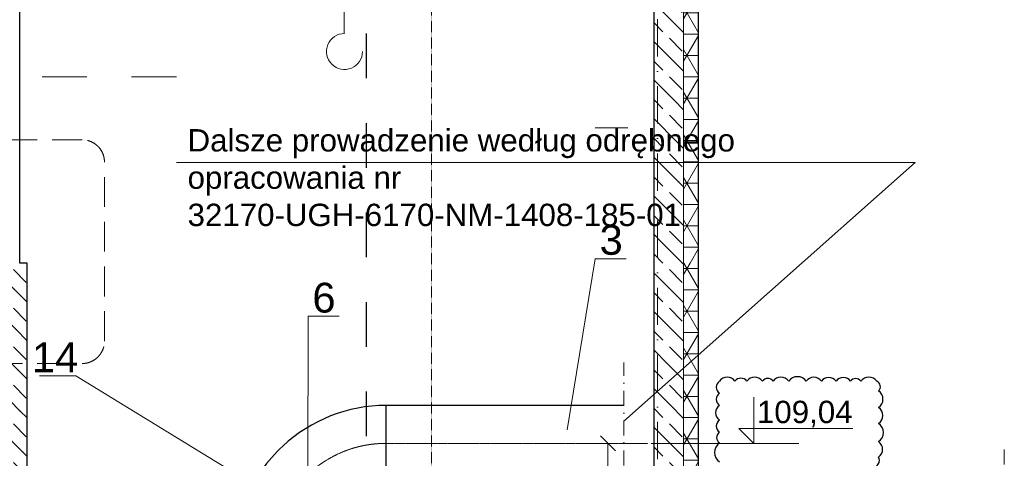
# Model space of a CAD drawing. Header units: millimetres. Extents: x -3176 to 162662, y -36434 to 57907.
# Tile 20 of 155: x 69903 to 76503, y 1442 to 4383. Entities that reach past the tile are written whole.
import ezdxf

# ---------------------------------------------------------------- set-up
doc = ezdxf.new("R2010")
doc.units = ezdxf.units.MM
for name, pattern in [('1-Sheet - 32170-CIV-6170-DW-2035-015-02 - PRZEKROJE A-A - B-B$0$A_Dash_3_0mm', [60, 30, -30]), ('1-Sheet - 32170-CIV-6170-DW-2035-015-02 - PRZEKROJE A-A - B-B$0$A_Dash_Dot_2_5mm_Axis', [45, 25, -10, 0, -10]), ('1-Sheet - 32170-CIV-6170-DW-2035-015-02 - PRZEKROJE A-A - B-B$0$A_Hidden_2_0mm', [30, 20, -10]), ('CENTER', [2, 1.25, -0.25, 0.25, -0.25]), ('DASHDOT', [1, 0.5, -0.25, 0, -0.25]), ('DASHED', [0.75, 0.5, -0.25])]:
    doc.linetypes.add(name, pattern=pattern)
doc.layers.get('0').update_dxf_attribs({"lineweight": 5})
doc.layers.add('!20240904_UG_Rewizja C', color=6, linetype='Continuous', lineweight=30, plot=False)
for name, color, linetype, lineweight in [('!UG_Kan_opad_czysta_os', 255, 'DASHDOT', 13), ('!UG_kształtki', 10, 'Continuous', 30), ('!UG_Naw_N1', 112, 'Continuous', 30), ('!UG_Pomocnicza', 7, 'Continuous', 5), ('!UG_wymiary', 7, 'Continuous', 5), ('1-Sheet - 32170-CIV-6170-DW-2035-015-02 - PRZEKROJE A-A - B-B$0$A-AREA', 8, '1-Sheet - 32170-CIV-6170-DW-2035-015-02 - PRZEKROJE A-A - B-B$0$A_Dash_3_0mm', 0), ('1-Sheet - 32170-CIV-6170-DW-2035-015-02 - PRZEKROJE A-A - B-B$0$A-DETL', 8, 'Continuous', 0), ('1-Sheet - 32170-CIV-6170-DW-2035-015-02 - PRZEKROJE A-A - B-B$0$A-DETL-THIN', 8, 'Continuous', 0), ('1-Sheet - 32170-CIV-6170-DW-2035-015-02 - PRZEKROJE A-A - B-B$0$A-GENM', 8, 'Continuous', 0), ('1-Sheet - 32170-CIV-6170-DW-2035-015-02 - PRZEKROJE A-A - B-B$0$A-WALL', 8, 'Continuous', 0), ('1-Sheet - 32170-CIV-6170-DW-2035-015-02 - PRZEKROJE A-A - B-B$0$A-WALL-PATT', 8, 'Continuous', 0), ('1-Sheet - 32170-CIV-6170-DW-2035-015-02 - PRZEKROJE A-A - B-B$0$G-ANNO-SYMB', 8, 'Continuous', 0), ('1-Sheet - 32170-CIV-6170-DW-2035-015-02 - PRZEKROJE A-A - B-B$0$S-GRID', 8, 'Continuous', 0), ('G-ANNO-SYMB', 111, 'DASHED', 9)]:
    doc.layers.add(name, color=color, linetype=linetype, lineweight=lineweight)
doc.layers.add('!UG_tekst', color=7, linetype='Continuous')
doc.styles.get("Standard").update_dxf_attribs({"font": 'arial.ttf'})
doc.dimstyles.get("Standard").update_dxf_attribs({"dimtxt": 100, "dimasz": 100, "dimexe": 0.18, "dimexo": 2, "dimgap": 0.09, "dimtad": 1, "dimdec": 0, "dimzin": 0, "dimdsep": 46, "dimtxsty": 'Standard', "dimblk": 'OBLIQUE', "dimcen": 0, "dimdle": 0.5, "dimclrd": 256, "dimclrt": 256, "dimadec": 0, "dimazin": 0, "dimtfac": 1, "dimtdec": 0, "dimtofl": 0, "dimtmove": 1, "dimatfit": 3, "dimldrblk": 'OBLIQUE', "dimfxl": 1, "dimtfillclr": 256, "dimtolj": 1, "dimtzin": 0, "dimlwd": -1, "dimarcsym": 0})
pattern_1 = [(315, (15908.845, 400), (12.93157, 12.93157), [12.192, -6.096]), (315, (15922.053, 400), (12.93157, 12.93157), [20.32, 0, 0, 0])]
pattern_2 = [(0, (15908.844, 400), (0, 14.287), []), (60, (15908.844, 400), (-12.372905, 7.1435), []), (120, (15908.844, 400), (-12.372905, -7.1435), [])]

# ---------------------------------------------------------------- blocks, each defined once
blk = doc.blocks.new('_OBLIQUE')
at = {"color": 0, "linetype": 'ByBlock'}
blk.add_line((-0.5, -0.5), (0.5, 0.5), dxfattribs=at)
blk = doc.blocks.new('*D196')
at = {"layer": '!UG_Pomocnicza', "transparency": 16777216}
blk.add_line((73845.7, -758.7), (73845.7, 1542.3), dxfattribs=at)
at = {"layer": '!UG_Pomocnicza', "color": 0, "lineweight": -2, "transparency": 16777216}
for p, q in [((73847.7, 1541.8), (73845.9, 1541.8)), ((72128.1, -758.2), (73845.9, -758.2))]:
    blk.add_line(p, q, dxfattribs=at)
at = {"layer": 'Defpoints', "color": 0, "transparency": 16777216}
for p in [(73845.7, 1541.8), (73845.7, 1541.8), (72126.1, -758.2)]:
    blk.add_point(p, dxfattribs=at)
at = {"layer": '!UG_Pomocnicza', "transparency": 16777216, "xscale": 100, "yscale": 100, "zscale": 100}
for p, rotation in [((73845.7, 1541.8), 90), ((73845.7, -758.2), 270)]:
    blk.add_blockref('_OBLIQUE', p, dxfattribs=dict(at, rotation=rotation))
at = {"layer": '!UG_Pomocnicza', "transparency": 16777216, "insert": (73794.5, 391.8), "char_height": 100, "attachment_point": 5, "rotation": 90}
blk.add_mtext('\\A1;2300', dxfattribs=at)
blk = doc.blocks.new('1-Sheet - 32170-CIV-6170-DW-2035-015-02 - PRZEKROJE A-A - B-B$0$A_Drabina_Klamra - A_Drabina_Klamra_H_350-1095951-B2_SC_AA - Dep_PW')
at = {"layer": '1-Sheet - 32170-CIV-6170-DW-2035-015-02 - PRZEKROJE A-A - B-B$0$A-GENM'}
for p, q in [((6294.53, 781), (6299.53, 781)), ((6294.53, 765), (6294.53, 781)), ((6299.53, 781), (6299.53, 765)), ((6369.53, 781), (6299.53, 781)), ((6299.53, 781), (6299.53, 776)), ((6369.53, 650), (6369.53, 781)), ((6299.53, 776), (6364.53, 776)), ((6364.53, 776), (6364.53, 725)), ((6225.79, 765), (6225.79, 759)), ((6287.84, 765), (6225.79, 765)), ((6287.84, 765), (6299.93, 765)), ((6287.84, 765), (6287.84, 759)), ((6299.93, 759), (6299.93, 765)), ((6225.79, 759), (6287.84, 759)), ((6226, 680.1), (6226, 759)), ((6226.4, 680.1), (6226.4, 759)), ((6226.46, 680.1), (6226.46, 759)), ((6236.07, 759), (6236.07, 680.1)), ((6238.97, 680.1), (6238.97, 759)), ((6239.24, 680.1), (6239.24, 759)), ((6239.86, 680.1), (6239.86, 759)), ((6263.54, 680.1), (6263.54, 759)), ((6263.62, 680.1), (6263.62, 759)), ((6263.65, 759), (6263.65, 680.1)), ((6267.64, 680.1), (6267.64, 759)), ((6299.93, 759), (6287.84, 759)), ((6294.53, 680.1), (6294.53, 759)), ((6294.53, 680.1), (6294.53, 759)), ((6299.53, 680.1), (6299.53, 759)), ((6299.53, 759), (6299.53, 680.1)), ((6364.53, 725), (6299.53, 725)), ((6299.53, 725), (6299.53, 720)), ((6299.53, 720), (6364.53, 720)), ((6364.53, 720), (6364.53, 655)), ((6225.79, 680.1), (6225.79, 674.1)), ((6287.84, 680.1), (6225.79, 680.1)), ((6287.84, 680.1), (6299.93, 680.1)), ((6287.84, 680.1), (6287.84, 674.1)), ((6299.93, 674.1), (6299.93, 680.1)), ((6225.79, 674.1), (6287.84, 674.1)), ((6226, 595.2), (6226, 674.1)), ((6226.4, 595.2), (6226.4, 674.1)), ((6226.46, 595.2), (6226.46, 674.1)), ((6236.07, 674.1), (6236.07, 595.2)), ((6238.97, 595.2), (6238.97, 674.1)), ((6239.24, 595.2), (6239.24, 674.1)), ((6239.86, 595.2), (6239.86, 674.1)), ((6263.54, 595.2), (6263.54, 674.1)), ((6263.62, 595.2), (6263.62, 674.1)), ((6263.65, 674.1), (6263.65, 595.2)), ((6267.64, 595.2), (6267.64, 674.1)), ((6299.93, 674.1), (6287.84, 674.1)), ((6294.53, 623), (6294.53, 674.1)), ((6294.53, 655), (6294.53, 674.1)), ((6299.53, 623), (6299.53, 674.1)), ((6299.53, 674.1), (6299.53, 655)), ((6299.53, 655), (6294.53, 655)), ((6294.53, 655), (6299.53, 655)), ((6294.53, 623), (6294.53, 655)), ((6364.53, 655), (6299.53, 655)), ((6299.53, 655), (6299.53, 650)), ((6299.53, 623), (6299.53, 655)), ((6299.53, 650), (6364.53, 650)), ((6364.53, 650), (6364.53, 640)), ((6369.53, 640), (6369.53, 650)), ((6364.53, 640), (6369.53, 640)), ((6292.57, 623), (6311.03, 623)), ((6292.57, 623), (6292.57, 616.98)), ((6311.03, 623), (6311.53, 623)), ((6311.03, 623), (6311.03, 616.98)), ((6311.03, 616.98), (6292.57, 616.98)), ((6294.53, 595.2), (6294.53, 616.98)), ((6294.53, 595.2), (6294.53, 616.98)), ((6299.53, 595.2), (6299.53, 616.98)), ((6299.53, 595.2), (6299.53, 616.98)), ((6311.53, 616.98), (6311.03, 616.98)), ((6225.79, 595.2), (6225.79, 589.2)), ((6287.84, 595.2), (6225.79, 595.2)), ((6287.84, 595.2), (6299.93, 595.2)), ((6287.84, 595.2), (6287.84, 589.2)), ((6299.93, 589.2), (6299.93, 595.2)), ((6225.79, 589.2), (6287.84, 589.2)), ((6299.93, 589.2), (6287.84, 589.2)), ((6294.53, 477.25), (6294.53, 589.2)), ((6299.53, 477.25), (6299.53, 589.2)), ((6292.57, 477.25), (6311.03, 477.25)), ((6292.57, 477.25), (6292.57, 471.23)), ((6311.03, 477.25), (6311.53, 477.25)), ((6311.03, 477.25), (6311.03, 471.23)), ((6311.03, 471.23), (6292.57, 471.23)), ((6294.53, 331.5), (6294.53, 471.23)), ((6299.53, 331.5), (6299.53, 471.23)), ((6311.53, 471.23), (6311.03, 471.23)), ((6292.57, 331.5), (6311.03, 331.5)), ((6292.57, 331.5), (6292.57, 325.48)), ((6311.03, 331.5), (6311.53, 331.5)), ((6311.03, 331.5), (6311.03, 325.48)), ((6311.03, 325.48), (6292.57, 325.48)), ((6294.53, 305), (6294.53, 325.48)), ((6299.53, 305), (6299.53, 325.48)), ((6311.53, 325.48), (6311.03, 325.48)), ((6299.53, 305), (6294.53, 305))]:
    blk.add_line(p, q, dxfattribs=at)
blk = doc.blocks.new('1-Sheet - 32170-CIV-6170-DW-2035-015-02 - PRZEKROJE A-A - B-B')
at = {"layer": '1-Sheet - 32170-CIV-6170-DW-2035-015-02 - PRZEKROJE A-A - B-B$0$A-WALL-PATT', "lineweight": 9}
h = blk.add_hatch(dxfattribs=at)
h.set_pattern_fill('FP_3', color=256, angle=45, style=0, pattern_type=2)
h.set_pattern_definition(pattern_1)
h.paths.add_polyline_path([(7435.26, 275), (7435.26, 538.15), (7415.26, 538.81), (7415.26, 275), (7418.11, 275)])
h = blk.add_hatch(dxfattribs=at)
h.set_pattern_fill('FP_5', color=256, angle=90, style=0, pattern_type=2)
h.set_pattern_definition(pattern_2)
h.paths.add_polyline_path([(7435.26, 275), (7445.26, 275), (7445.26, 532.56), (7435.26, 532.56), (7435.26, 360.51)])
h = blk.add_hatch(dxfattribs=at)
h.set_pattern_fill('FP_3', color=256, angle=45, style=0, pattern_type=2)
h.set_pattern_definition(pattern_1)
h.paths.add_polyline_path([(6995.26, -210), (6995.26, 275), (6970.26, 275), (6970.26, -210)])
h = blk.add_hatch(dxfattribs=at)
h.set_pattern_fill('FP_3', color=256, angle=45, style=0, pattern_type=2)
h.set_pattern_definition(pattern_1)
h.paths.add_polyline_path([(7415.26, -210), (7435.26, -210), (7435.26, 275), (7415.26, 275), (7415.26, -207.42)])
h = blk.add_hatch(dxfattribs=at)
h.set_pattern_fill('FP_5', color=256, angle=90, style=0, pattern_type=2)
h.set_pattern_definition(pattern_2)
h.paths.add_polyline_path([(7443.26, -210), (7445.26, -210), (7445.26, 275), (7435.26, 275), (7435.26, -210)])
at = {"layer": '1-Sheet - 32170-CIV-6170-DW-2035-015-02 - PRZEKROJE A-A - B-B$0$A-AREA'}
blk.add_line((7095.27, 400), (6996.25, 400), dxfattribs=at)
at = {"layer": '1-Sheet - 32170-CIV-6170-DW-2035-015-02 - PRZEKROJE A-A - B-B$0$A-DETL', "linetype": '1-Sheet - 32170-CIV-6170-DW-2035-015-02 - PRZEKROJE A-A - B-B$0$A_Hidden_2_0mm'}
for p, q in [((7032.08, 357.72), (6912.08, 357.72)), ((7047.08, 222.72), (7047.08, 342.72)), ((6912.08, 207.72), (7032.08, 207.72)), ((7650.26, -250), (7650.26, 150))]:
    blk.add_line(p, q, dxfattribs=at)
for centre, start, end in [((7032.08, 342.72), 0, 90), ((7032.08, 222.72), 270, 0)]:
    blk.add_arc(centre, 15, start, end, dxfattribs=at)
at = {"layer": '1-Sheet - 32170-CIV-6170-DW-2035-015-02 - PRZEKROJE A-A - B-B$0$A-DETL-THIN'}
blk.add_line((7207.76, 459.88), (7207.76, 428.97), dxfattribs=at)
blk.add_arc((7207.97, 416.91), 12.06, 89.99969, 0.00031, dxfattribs=at)
at = {"layer": '1-Sheet - 32170-CIV-6170-DW-2035-015-02 - PRZEKROJE A-A - B-B$0$A-WALL', "lineweight": 25}
for p, q in [((6990.26, 275), (6990.26, 552.99)), ((7415.26, 538.81), (7415.26, -207.42)), ((7445.26, -187.73), (7445.26, 532.56)), ((6995.26, 275), (6990.26, 275)), ((6995.26, -207.14), (6995.26, 275))]:
    blk.add_line(p, q, dxfattribs=at)
at = {"layer": '1-Sheet - 32170-CIV-6170-DW-2035-015-02 - PRZEKROJE A-A - B-B$0$A-WALL'}
blk.add_line((7435.26, 532.56), (7435.26, -210), dxfattribs=at)
at = {"layer": '1-Sheet - 32170-CIV-6170-DW-2035-015-02 - PRZEKROJE A-A - B-B$0$G-ANNO-SYMB', "linetype": '1-Sheet - 32170-CIV-6170-DW-2035-015-02 - PRZEKROJE A-A - B-B$0$A_Dash_3_0mm', "lineweight": 25}
blk.add_line((7222.76, -321.06), (7222.76, 854.82), dxfattribs=at)
blk.add_line((7222.76, -321.06), (7222.76, 854.82), dxfattribs=at)
at = {"layer": '1-Sheet - 32170-CIV-6170-DW-2035-015-02 - PRZEKROJE A-A - B-B$0$S-GRID', "linetype": '1-Sheet - 32170-CIV-6170-DW-2035-015-02 - PRZEKROJE A-A - B-B$0$A_Dash_Dot_2_5mm_Axis'}
blk.add_line((7417.76, -351.57), (7417.76, 855), dxfattribs=at)
at = {"layer": '1-Sheet - 32170-CIV-6170-DW-2035-015-02 - PRZEKROJE A-A - B-B$0$A-GENM'}
blk.add_blockref('1-Sheet - 32170-CIV-6170-DW-2035-015-02 - PRZEKROJE A-A - B-B$0$A_Drabina_Klamra - A_Drabina_Klamra_H_350-1095951-B2_SC_AA - Dep_PW', (648.73, 0), dxfattribs=at)

msp = doc.modelspace()

# ---------------------------------------------------------------- linework, layer by layer
at = {"layer": '!20240904_UG_Rewizja C'}
msp.add_lwpolyline([(75617.73, 1376.74, 0.5205671), (75660.23, 1450.07, 0.5205671), (75660.23, 1553.33, 0.5205671), (75660.23, 1675.32, 0.5205671), (75660.23, 1782.04, 0.5205671), (75660.23, 1893.23, 0.5205671), (75647.95, 1958.33, 0.5205671), (75541.37, 1958.33, 0.5205671), (75472.25, 1958.33, 0.5205671), (75374.74, 1958.33, 0.5205671), (75276.24, 1958.33, 0.5205671), (75175.1, 1958.33, 0.5205671), (75057.48, 1958.33, 0.5205671), (74952.87, 1958.33, 0.5205671), (74880.72, 1958.33, 0.5205671), (74776.98, 1958.33, 0.5205671), (74696.58, 1958.33, 0.5205671), (74593, 1958.33, 0.5205671), (74593, 1877.63, 0.5205671), (74593, 1795.48, 0.5205671), (74593, 1698.41, 0.5205671), (74593, 1615.86, 0.5205671), (74593, 1544.44, 0.5205671), (74593, 1417.01, 0.5205671)], format="xyb", dxfattribs=at)
at = {"layer": '!UG_Kan_opad_czysta_os', "ltscale": 200}
msp.add_lwpolyline([(73952.57, 994.17), (73952.57, 2083.01)], dxfattribs=at)
at = {"layer": '!UG_kształtki'}
msp.add_line((72358.07, 1287.81), (72358.07, 1795.81), dxfattribs=at)
at = {"layer": '!UG_kształtki', "linetype": 'CENTER', "lineweight": 5}
msp.add_line((72358.07, 1541.81), (74113.15, 1541.81), dxfattribs=at)
at = {"layer": '!UG_kształtki'}
msp.add_lwpolyline([(73952.57, 1795.81), (72358.07, 1795.81)], dxfattribs=at)
msp.add_arc((72358.07, 779.81), 1016, 90, 132.929846, dxfattribs=at)
at = {"layer": '!UG_kształtki', "ltscale": 150}
msp.add_arc((72358.07, 779.81), 1016, 132.929846, 144.971603, dxfattribs=at)
at = {"layer": '!UG_kształtki', "linetype": 'CENTER', "lineweight": 5}
msp.add_arc((72358.07, 779.81), 762, 90, 180, dxfattribs=at)
at = {"layer": '!UG_wymiary'}
for p, q in [((73758.96, 3657.3), (73978.76, 3657.3)), ((70952.67, 3425.98), (75905.84, 3425.98)), ((73952.57, 1690.91), (75905.84, 3425.98)), ((73572.25, 1632.87), (73758.96, 2778.23)), ((73968.33, 2778.23), (73758.96, 2778.23)), ((71833.43, 1328.26), (71835.62, 2394.87)), ((72044.99, 2394.87), (71835.62, 2394.87)), ((70277.93, 1994.82), (70034.66, 1994.82)), ((70277.93, 1994.82), (71596.07, 1188.45))]:
    msp.add_line(p, q, dxfattribs=at)
msp.add_lwpolyline([(74823.54, 1851.35), (74823.54, 1541.81), (74723, 1642.34), (75486.9, 1642.34)], dxfattribs=at)
at = {"layer": '!UG_wymiary', "ltscale": 10}
msp.add_lwpolyline([(74134.64, 1541.81), (75125.29, 1541.81)], dxfattribs=at)
at = {"layer": 'G-ANNO-SYMB', "color": 18, "true_color": 0x000000}
msp.add_line((72663.12, 8628.2), (72663.12, -3090.81), dxfattribs=at)

# ---------------------------------------------------------------- block references
at = {"layer": '!UG_kształtki', "xscale": 10, "yscale": 10, "zscale": 10}
msp.add_blockref('1-Sheet - 32170-CIV-6170-DW-2035-015-02 - PRZEKROJE A-A - B-B', (0, 0), dxfattribs=at)

# ---------------------------------------------------------------- texts
at = {"layer": '!UG_Naw_N1', "color": 0, "char_height": 150, "attachment_point": 1}
for s, insert, width in [('Dalsze prowadzenie według odrębnego opracowania nr 32170-UGH-6170-NM-1408-185-01', (71027.86, 3648.78), 4777.4963), ('109,04', (74844.52, 1827.47), 634.9934)]:
    msp.add_mtext(s, dxfattribs=dict(at, insert=insert, width=width))
at = {"layer": '!UG_tekst', "lineweight": 20}
for s, p in [('3', (73789.88, 2806.3)), ('6', (71864.37, 2418.8)), ('14', (69984.25, 2018.39))]:
    msp.add_text(s, height=200, dxfattribs=at).set_placement(p)

# ---------------------------------------------------------------- dimensions: what is measured, and where the dimension line sits
at = {"layer": '!UG_Pomocnicza'}
dim = msp.add_linear_dim(base=(73845.7, 1541.81), p1=(72126.07, -758.24), p2=(73845.7, 1541.81), angle=90, dimstyle='Standard', dxfattribs=at)
dim.commit()
dim.dimension.update_dxf_attribs({"geometry": '*D196', "text_midpoint": (73794.52, 391.78)})

doc.saveas('drawing.dxf')
